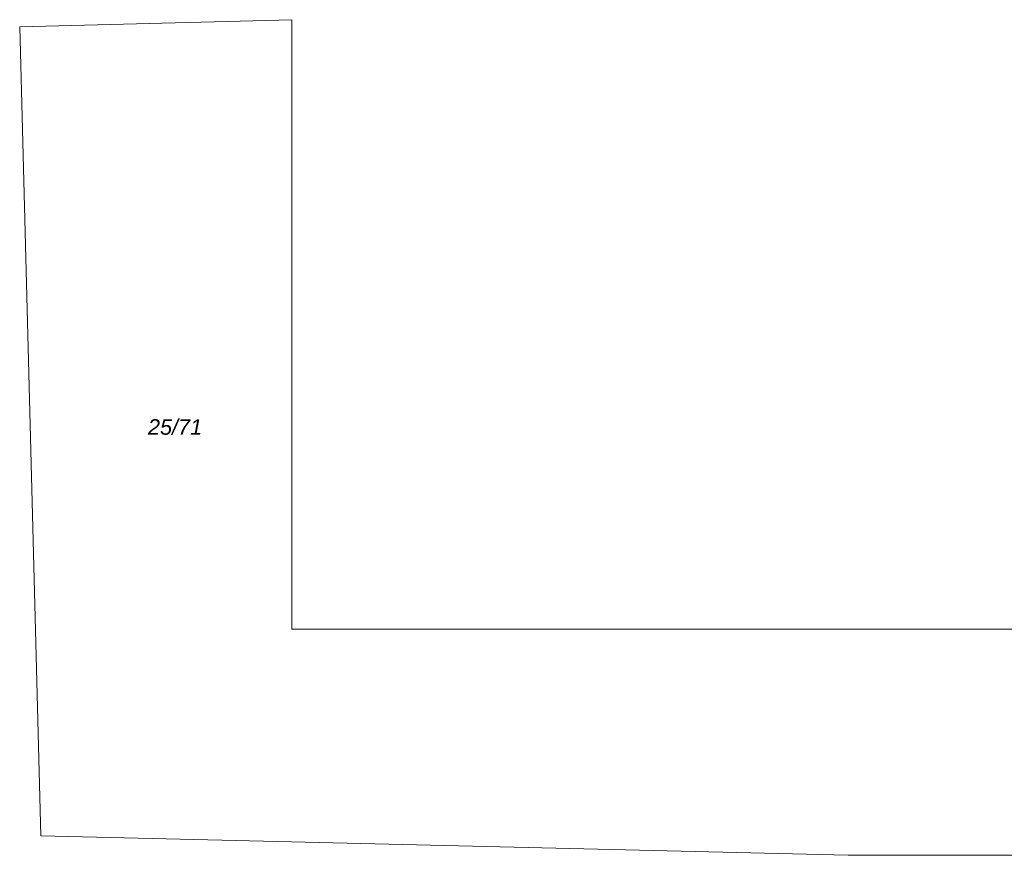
# Model space of a CAD drawing. Header units: metres. Extents: x 3492183 to 3492884, y 5882475 to 5882978.
# Tile 3 of 256: x 3492214 to 3492262, y 5882734 to 5882774. Entities that reach past the tile are written whole.
import ezdxf

# ---------------------------------------------------------------- set-up
doc = ezdxf.new("R2010")
doc.units = ezdxf.units.M
doc.header["$LTSCALE"] = 0.1
doc.layers.add('So-Flurstücke Umgebung', color=7, linetype='Continuous', lineweight=9, true_color=0x888888)
doc.styles.add('Arial (italic)', font='ariali.ttf')

msp = doc.modelspace()

# ---------------------------------------------------------------- linework, layer by layer
at = {"layer": 'So-Flurstücke Umgebung'}
for p, q in [((3492227.646, 5882774.204), (3492214.487, 5882773.867)), ((3492214.487, 5882773.867), (3492215.502, 5882734.772)), ((3492227.636, 5882744.754), (3492227.646, 5882774.204)), ((3492270.509, 5882744.753), (3492227.636, 5882744.754)), ((3492215.502, 5882734.772), (3492254.526, 5882733.831)), ((3492254.526, 5882733.831), (3492319.506, 5882733.871))]:
    msp.add_line(p, q, dxfattribs=at)

# ---------------------------------------------------------------- texts
at = {"layer": 'So-Flurstücke Umgebung', "insert": (3492221.995, 5882754.521), "char_height": 0.75, "attachment_point": 5, "line_spacing_factor": 0.692771, "style": 'Arial (italic)'}
msp.add_mtext('25/71', dxfattribs=at)

doc.saveas('drawing.dxf')
